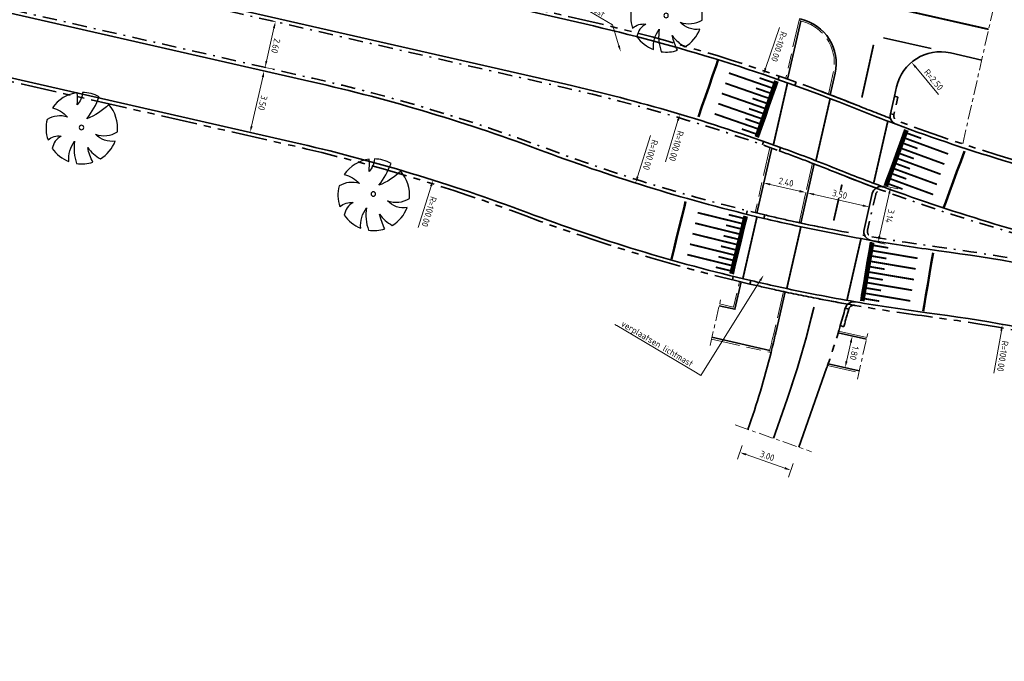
# Model space of a CAD drawing. Header units: metres. Extents: x 90561 to 91301, y 464732 to 465376.
# Tile 41 of 44: x 91128 to 91182, y 465119 to 465154. Entities that reach past the tile are written whole.
import ezdxf
from ezdxf import colors
from ezdxf.entities.mleader import LeaderData, LeaderLine
from ezdxf.math import Vec2, Vec3

# ---------------------------------------------------------------- set-up
doc = ezdxf.new("R2010")
doc.units = ezdxf.units.M
for name, pattern in [('VH-GAZONBAND_100X200', [9.5, 7.5, -2]), ('VH-GELEIDEBAND_50X200', [8, 4, -2, 0, -2]), ('VH-OPSLUITBAND_100X200', [16, 8, -2, 4, -2]), ('VH-OPSLUITBAND_150X400', [30, 16, -4, 6, -4]), ('VH-TROTTOIRBAND_180-200', [20, 10, -2, 2, -2, 2, -2]), ('VW-1-1_STREEP', [2, 1, -1]), ('VW-270-30_STREEP', [3, 2.7, -0.3]), ('VW-30-270_STREEP', [3, 0.3, -2.7]), ('VW-5050_STREEP', [1, 0.5, -0.5]), ('XX-AFBREEK', [7, 4, -1, 1, -1]), ('XX-HIDDEN', [4, 2, -2])]:
    doc.linetypes.add(name, pattern=pattern)
for name, color, linetype, lineweight in [('N-WE-GR-BOOM-S', 90, 'Continuous', 25), ('N-WE-VH-KANTOPSLUITING_GAZONBAND_100X200-G', 90, 'VH-GAZONBAND_100X200', 18), ('N-WE-VH-KANTOPSLUITING_GELEIDEBAND_50X200-G', 20, 'VH-GELEIDEBAND_50X200', 35), ('N-WE-VH-KANTOPSLUITING_OPSLUITBAND_100X200-G', 150, 'VH-OPSLUITBAND_100X200', 18), ('N-WE-VH-KANTOPSLUITING_OPSLUITBAND_200X250-G', 150, 'VH-OPSLUITBAND_150X400', 35), ('N-WE-VH-KANTOPSLUITING_TROTTOIRBAND_180 200-G', 210, 'VH-TROTTOIRBAND_180-200', 35), ('N-WE-VH-KANTOPSLUITING_VOORKANTBAND-G', 50, 'Continuous', 35), ('N-WE-VH-KANTVERHARDING-G', 210, 'Continuous', 35), ('N-WE-VH-MATERIAALGRENS-G', 7, 'XX-HIDDEN', 35), ('X-XX-AL-AFBREEKLIJN-G', 7, 'XX-AFBREEK', 18), ('X-XX-AL-M', 7, 'Continuous', 18), ('X-XX-AL-T18', 10, 'Continuous', 18)]:
    doc.layers.add(name, color=color, linetype=linetype, lineweight=lineweight)
for name, color, linetype, lineweight, true_color in [('N-WE-VH-PLATEAUMARKERING-G', 7, 'Continuous', 50, 0xffffff), ('N-WE-VW-MARKERING_DWARS_DRIEHOEK_3030-G', 7, 'VW-HAAIETAND30-L-N', 35, 0xffffff), ('N-WE-VW-MARKERING_DWARS_OVERSTEEK_KANALISATIESTREEP50_010-G', 7, 'VW-5050_STREEP', 13, 0xffffff), ('N-WE-VW-MARKERING_LANGS_STREEP_11_010-G', 7, 'VW-1-1_STREEP', 13, 0xffffff), ('N-WE-VW-MARKERING_LANGS_STREEP_27030_010-G', 7, 'VW-270-30_STREEP', 13, 0xffffff), ('N-WE-VW-MARKERING_LANGS_STREEP_30270_010-G', 7, 'VW-30-270_STREEP', 13, 0xffffff)]:
    doc.layers.add(name, color=color, linetype=linetype, lineweight=lineweight, true_color=true_color)
doc.styles.add('NLCS-ISO-M200-T18', font='NLCS-ISO.ttf', dxfattribs={"height": 0.36})
doc.linetypes.add('VW-HAAIETAND30-L-N', pattern='A,0,-0.3,[150,NLCS.SHX,S=0.6,R=0,X=-0.5,Y=-0.15],-0.3', length=0.6)
doc.dimstyles.new('NLCS-M200-T18-PIJL_L2_H1', dxfattribs={"dimscale": 0.2, "dimtxt": 2.5, "dimasz": 1.8, "dimexe": 2, "dimexo": 2, "dimgap": 0.7, "dimtad": 1, "dimzin": 0, "dimdsep": 46, "dimtxsty": 'NLCS-ISO-M200-T18', "dimcen": 0, "dimdle": 2, "dimclrd": 256, "dimclre": 256, "dimclrt": 10, "dimadec": 1, "dimazin": 0, "dimtfac": 1, "dimtdec": 3, "dimtofl": 0, "dimtmove": 0, "dimatfit": 3, "dimfxl": 2, "dimfxlon": 1, "dimtfillclr": 256, "dimtolj": 1, "dimtzin": 0, "dimlwd": -1, "dimlwe": -1, "dimarcsym": 0})
doc.dimstyles.new('NLCS-M200-T18-PIJL_L2_H2', dxfattribs={"dimscale": 0.2, "dimtxt": 2.5, "dimasz": 1.8, "dimexe": 2, "dimexo": 2, "dimgap": 0.7, "dimtad": 1, "dimzin": 0, "dimdsep": 46, "dimtxsty": 'NLCS-ISO-M200-T18', "dimcen": 0, "dimdle": 2, "dimclrd": 256, "dimclre": 256, "dimclrt": 10, "dimazin": 0, "dimtfac": 1, "dimtdec": 3, "dimtofl": 0, "dimtmove": 0, "dimatfit": 3, "dimfxl": 2, "dimfxlon": 1, "dimtfillclr": 256, "dimtolj": 1, "dimtzin": 0, "dimlwd": -1, "dimlwe": -1, "dimarcsym": 0})

# ---------------------------------------------------------------- blocks, each defined once
blk = doc.blocks.new('*U115')
at = {"const_width": 0.2}
for points in [[(0.3, 3.4), (0, 3.4)], [(0.9, 3.4), (0.3, 3.4)], [(1.5, 3.4), (0.9, 3.4)], [(2.1, 3.4), (1.5, 3.4)], [(2.7, 3.4), (2.1, 3.4)], [(3.3, 3.4), (2.7, 3.4)]]:
    blk.add_lwpolyline(points, dxfattribs=at)
at = {"color": 7, "true_color": 0xffffff}
for points in [[(0.3, 3.5), (0, 3.5)], [(0.9, 3.5), (0.3, 3.5)], [(1.5, 3.5), (0.9, 3.5)], [(2.1, 3.5), (1.5, 3.5)], [(2.7, 3.5), (2.1, 3.5)], [(3.3, 3.5), (2.7, 3.5)], [(0.3, 0), (0, 0)], [(0.9, 0), (0.3, 0)], [(1.5, 0), (0.9, 0)], [(2.1, 0), (1.5, 0)], [(2.7, 0), (2.1, 0)], [(3.3, 0), (2.7, 0)]]:
    blk.add_lwpolyline(points, dxfattribs=at)
at = {"const_width": 0.1, "flags": 128}
for points in [[(0.15, 3.3), (0.15, 2.5)], [(0.45, 3.3), (0.45, 0.8)], [(0.75, 3.3), (0.75, 2.5)], [(1.05, 3.3), (1.05, 0.8)], [(1.35, 3.3), (1.35, 2.5)], [(1.65, 3.3), (1.65, 0.8)], [(1.95, 3.3), (1.95, 2.5)], [(2.25, 3.3), (2.25, 0.8)], [(2.55, 3.3), (2.55, 2.5)], [(2.85, 3.3), (2.85, 0.8)], [(3.15, 3.3), (3.15, 2.5)]]:
    blk.add_lwpolyline(points, dxfattribs=at)
blk = doc.blocks.new('*D76')
at = {"layer": 'Defpoints', "color": 0, "transparency": 16777216}
for p in [(91168.863, 465145.34), (91171.173, 465144.674), (91171.203, 465144.806)]:
    blk.add_point(p, dxfattribs=at)
at = {"layer": 'X-XX-AL-M', "transparency": 16777216}
for p, q in [((91168.833, 465145.208), (91168.744, 465144.818)), ((91169.184, 465145.128), (91170.822, 465144.754)), ((91171.173, 465144.674), (91171.084, 465144.284))]:
    blk.add_line(p, q, dxfattribs=at)
for points in [[(91169.197, 465145.187), (91169.171, 465145.07), (91168.833, 465145.208)], [(91170.835, 465144.813), (91170.809, 465144.696), (91171.173, 465144.674)]]:
    blk.add_solid(points, dxfattribs=at)
at = {"layer": 'X-XX-AL-M', "color": 10, "transparency": 16777216, "insert": (91170.074, 465145.253), "char_height": 0.36, "attachment_point": 5, "rotation": 347.1501, "style": 'NLCS-ISO-M200-T18', "bg_fill": 3, "box_fill_scale": 1.1, "bg_fill_color": 256, "bg_fill_true_color": 13158600, "bg_fill_transparency": 0}
blk.add_mtext('\\A1;2.40', dxfattribs=at)
blk = doc.blocks.new('*D77')
at = {"layer": 'Defpoints', "color": 0, "transparency": 16777216}
for p in [(91167.956, 465131.522), (91170.784, 465130.531), (91170.337, 465129.254)]:
    blk.add_point(p, dxfattribs=at)
at = {"layer": 'X-XX-AL-M', "transparency": 16777216}
for p, q in [((91167.641, 465130.622), (91167.376, 465129.867)), ((91167.848, 465130.126), (91169.997, 465129.373)), ((91170.469, 465129.631), (91170.205, 465128.876))]:
    blk.add_line(p, q, dxfattribs=at)
for points in [[(91167.868, 465130.183), (91167.828, 465130.069), (91167.508, 465130.245)], [(91170.017, 465129.43), (91169.977, 465129.316), (91170.337, 465129.254)]]:
    blk.add_solid(points, dxfattribs=at)
at = {"layer": 'X-XX-AL-M', "color": 10, "transparency": 16777216, "insert": (91169.028, 465130.051), "char_height": 0.36, "attachment_point": 5, "rotation": 340.6913, "style": 'NLCS-ISO-M200-T18', "bg_fill": 3, "box_fill_scale": 1.1, "bg_fill_color": 256, "bg_fill_true_color": 13158600, "bg_fill_transparency": 0}
blk.add_mtext('\\A1;3.00', dxfattribs=at)
blk = doc.blocks.new('*D78')
at = {"layer": 'Defpoints', "color": 0, "transparency": 16777216}
for p in [(91171.271, 465144.652), (91174.683, 465143.874), (91174.683, 465143.874)]:
    blk.add_point(p, dxfattribs=at)
at = {"layer": 'X-XX-AL-M', "transparency": 16777216}
for p, q in [((91171.271, 465144.652), (91171.182, 465144.262)), ((91171.622, 465144.572), (91174.332, 465143.954)), ((91174.683, 465143.874), (91174.772, 465144.264))]:
    blk.add_line(p, q, dxfattribs=at)
for points in [[(91171.635, 465144.631), (91171.608, 465144.514), (91171.271, 465144.652)], [(91174.345, 465144.012), (91174.319, 465143.895), (91174.683, 465143.874)]]:
    blk.add_solid(points, dxfattribs=at)
at = {"layer": 'X-XX-AL-M', "color": 10, "transparency": 16777216, "insert": (91173.048, 465144.575), "char_height": 0.36, "attachment_point": 5, "rotation": 347.1501, "style": 'NLCS-ISO-M200-T18', "bg_fill": 3, "box_fill_scale": 1.1, "bg_fill_color": 256, "bg_fill_true_color": 13158600, "bg_fill_transparency": 0}
blk.add_mtext('\\A1;3.50', dxfattribs=at)
blk = doc.blocks.new('*D90')
at = {"layer": 'Defpoints', "color": 0, "transparency": 16777216}
blk.add_point((91173.748, 465136.706), dxfattribs=at)
at = {"layer": 'X-XX-AL-M', "transparency": 16777216}
for p, q in [((91173.748, 465136.706), (91173.358, 465136.795)), ((91173.668, 465136.355), (91173.427, 465135.302)), ((91173.347, 465134.951), (91172.957, 465135.04))]:
    blk.add_line(p, q, dxfattribs=at)
for points in [[(91173.609, 465136.368), (91173.726, 465136.342), (91173.748, 465136.706)], [(91173.369, 465135.315), (91173.486, 465135.289), (91173.347, 465134.951)]]:
    blk.add_solid(points, dxfattribs=at)
at = {"layer": 'X-XX-AL-M', "color": 10, "transparency": 16777216, "insert": (91173.86, 465135.757), "char_height": 0.36, "attachment_point": 5, "rotation": 257.1501, "style": 'NLCS-ISO-M200-T18', "bg_fill": 3, "box_fill_scale": 1.1, "bg_fill_color": 256, "bg_fill_true_color": 13158600, "bg_fill_transparency": 0}
blk.add_mtext('\\A1;1.80', dxfattribs=at)
at = {"layer": 'Defpoints', "color": 0, "transparency": 16777216}
blk.add_point((91173.347, 465134.951), dxfattribs=at)
blk.add_point((91173.347, 465134.951), dxfattribs=at)
blk = doc.blocks.new('baz_boom01')
blk.add_lwpolyline([(0.744, -0.622, -0.21749), (0.879, -1.749, -0.147185), (-0.246, -1.966, 0.215736), (-0.2, -1.21, -0.224989), (-0.758, -1.844, -0.150851), (-1.68, -1.119, 0.190296), (-0.655, -0.544, -0.129376), (-1.89, -0.727, -0.115876), (-2.026, 0.172, 0.078405), (-1.166, 0.078, -0.11516), (-1.938, 0.617, -0.166289), (-1.17, 1.649, 0.257071), (-0.544, 0.677, -0.230127), (-0.706, 1.885, -0.209158), (0.883, 1.769, 0.102084), (0.4, 0.411, -0.079219), (1.428, 1.346, -0.121905), (1.881, 0.505, 0.191542), (1.277, 0.055, -0.057002), (1.932, 0.22, -0.212153), (1.436, -1.316, 0.147861)], format="xyb", close=True)
blk.add_circle((0, 0), 0.125)
blk = doc.blocks.new('*D91')
at = {"layer": 'Defpoints', "color": 0, "transparency": 16777216}
for p in [(91141.104, 465151.429), (91141.104, 465151.429), (91140.326, 465148.016)]:
    blk.add_point(p, dxfattribs=at)
at = {"layer": 'X-XX-AL-M', "transparency": 16777216}
for p, q in [((91140.406, 465148.367), (91141.024, 465151.078)), ((91141.104, 465151.429), (91141.494, 465151.34)), ((91140.326, 465148.016), (91140.716, 465147.927))]:
    blk.add_line(p, q, dxfattribs=at)
for points in [[(91140.966, 465151.091), (91141.083, 465151.064), (91141.104, 465151.429)], [(91140.348, 465148.381), (91140.465, 465148.354), (91140.326, 465148.016)]]:
    blk.add_solid(points, dxfattribs=at)
at = {"layer": 'X-XX-AL-M', "color": 10, "transparency": 16777216, "insert": (91141.027, 465149.651), "char_height": 0.36, "attachment_point": 5, "rotation": 257.1501, "style": 'NLCS-ISO-M200-T18', "bg_fill": 3, "box_fill_scale": 1.1, "bg_fill_color": 256, "bg_fill_true_color": 13158600, "bg_fill_transparency": 0}
blk.add_mtext('\\A1;3.50', dxfattribs=at)
blk = doc.blocks.new('*D92')
at = {"layer": 'Defpoints', "color": 0, "transparency": 16777216}
for p in [(91141.727, 465154.159), (91141.727, 465154.159), (91141.149, 465151.624)]:
    blk.add_point(p, dxfattribs=at)
at = {"layer": 'X-XX-AL-M', "transparency": 16777216}
for p, q in [((91141.727, 465154.159), (91141.337, 465154.248)), ((91141.229, 465151.975), (91141.647, 465153.808)), ((91141.149, 465151.624), (91141.539, 465151.535))]:
    blk.add_line(p, q, dxfattribs=at)
for points in [[(91141.589, 465153.821), (91141.706, 465153.794), (91141.727, 465154.159)], [(91141.171, 465151.988), (91141.288, 465151.961), (91141.149, 465151.624)]]:
    blk.add_solid(points, dxfattribs=at)
at = {"layer": 'X-XX-AL-M', "color": 10, "transparency": 16777216, "insert": (91141.75, 465152.82), "char_height": 0.36, "attachment_point": 5, "rotation": 257.1501, "style": 'NLCS-ISO-M200-T18', "bg_fill": 3, "box_fill_scale": 1.1, "bg_fill_color": 256, "bg_fill_true_color": 13158600, "bg_fill_transparency": 0}
blk.add_mtext('\\A1;2.60', dxfattribs=at)
blk = doc.blocks.new('*D97')
at = {"layer": 'Defpoints', "color": 0, "transparency": 16777216}
for p in [(91164.174, 465149.025), (91135.616, 465053.189)]:
    blk.add_point(p, dxfattribs=at)
at = {"layer": 'X-XX-AL-M', "transparency": 16777216}
blk.add_line((91163.384, 465146.376), (91164.071, 465148.68), dxfattribs=at)
blk.add_solid([(91164.129, 465148.662), (91164.014, 465148.697), (91164.174, 465149.025)], dxfattribs=at)
at = {"layer": 'X-XX-AL-M', "color": 10, "transparency": 16777216, "insert": (91163.983, 465147.264), "char_height": 0.36, "attachment_point": 5, "rotation": 253.4066, "style": 'NLCS-ISO-M200-T18', "bg_fill": 3, "box_fill_scale": 1.1, "bg_fill_color": 256, "bg_fill_true_color": 13158600, "bg_fill_transparency": 0}
blk.add_mtext('\\A1;R=100.00', dxfattribs=at)
blk = doc.blocks.new('*D98')
at = {"layer": 'Defpoints', "color": 0, "transparency": 16777216}
for p in [(91191.84, 465240.557), (91161.716, 465145.202)]:
    blk.add_point(p, dxfattribs=at)
at = {"layer": 'X-XX-AL-M', "transparency": 16777216}
blk.add_line((91162.548, 465147.838), (91161.824, 465145.545), dxfattribs=at)
at = {"layer": 'X-XX-AL-M', "color": 10, "transparency": 16777216, "insert": (91162.546, 465146.767), "char_height": 0.36, "attachment_point": 5, "rotation": 252.4676, "style": 'NLCS-ISO-M200-T18', "bg_fill": 3, "box_fill_scale": 1.1, "bg_fill_color": 256, "bg_fill_true_color": 13158600, "bg_fill_transparency": 0}
blk.add_mtext('\\A1;R=100.00', dxfattribs=at)
at = {"layer": 'X-XX-AL-M', "transparency": 16777216}
blk.add_solid([(91161.881, 465145.527), (91161.767, 465145.563), (91161.716, 465145.202)], dxfattribs=at)
blk = doc.blocks.new('*D99')
at = {"layer": 'Defpoints', "color": 0, "transparency": 16777216}
for p in [(91168.815, 465151.231), (91136.665, 465056.54)]:
    blk.add_point(p, dxfattribs=at)
at = {"layer": 'X-XX-AL-M', "transparency": 16777216}
blk.add_line((91169.704, 465153.848), (91168.931, 465151.571), dxfattribs=at)
at = {"layer": 'X-XX-AL-M', "color": 10, "transparency": 16777216, "insert": (91169.678, 465152.777), "char_height": 0.36, "attachment_point": 5, "rotation": 251.246, "style": 'NLCS-ISO-M200-T18', "bg_fill": 3, "box_fill_scale": 1.1, "bg_fill_color": 256, "bg_fill_true_color": 13158600, "bg_fill_transparency": 0}
blk.add_mtext('\\A1;R=100.00', dxfattribs=at)
at = {"layer": 'X-XX-AL-M', "transparency": 16777216}
blk.add_solid([(91168.988, 465151.552), (91168.874, 465151.591), (91168.815, 465151.231)], dxfattribs=at)
blk = doc.blocks.new('*D100')
at = {"layer": 'Defpoints', "color": 0, "transparency": 16777216}
for p in [(91150.474, 465145.368), (91120.454, 465049.981)]:
    blk.add_point(p, dxfattribs=at)
at = {"layer": 'X-XX-AL-M', "transparency": 16777216}
blk.add_line((91149.645, 465142.732), (91150.366, 465145.025), dxfattribs=at)
blk.add_solid([(91150.424, 465145.007), (91150.309, 465145.043), (91150.474, 465145.368)], dxfattribs=at)
at = {"layer": 'X-XX-AL-M', "color": 10, "transparency": 16777216, "insert": (91150.257, 465143.611), "char_height": 0.36, "attachment_point": 5, "rotation": 252.5302, "style": 'NLCS-ISO-M200-T18', "bg_fill": 3, "box_fill_scale": 1.1, "bg_fill_color": 256, "bg_fill_true_color": 13158600, "bg_fill_transparency": 0}
blk.add_mtext('\\A1;R=100.00', dxfattribs=at)
blk = doc.blocks.new('*D110')
at = {"layer": 'Defpoints', "color": 0, "transparency": 16777216}
for p in [(91182.082, 465137.36), (91164.828, 465038.86)]:
    blk.add_point(p, dxfattribs=at)
at = {"layer": 'X-XX-AL-M', "transparency": 16777216}
blk.add_line((91181.606, 465134.637), (91182.02, 465137.005), dxfattribs=at)
blk.add_solid([(91182.079, 465136.995), (91181.961, 465137.016), (91182.082, 465137.36)], dxfattribs=at)
at = {"layer": 'X-XX-AL-M', "color": 10, "transparency": 16777216, "insert": (91182.097, 465135.589), "char_height": 0.36, "attachment_point": 5, "rotation": 260.0643, "style": 'NLCS-ISO-M200-T18', "bg_fill": 3, "box_fill_scale": 1.1, "bg_fill_color": 256, "bg_fill_true_color": 13158600, "bg_fill_transparency": 0}
blk.add_mtext('\\A1;R=100.00', dxfattribs=at)
blk = doc.blocks.new('*D111')
at = {"layer": 'Defpoints', "color": 0, "transparency": 16777216}
for p in [(91174.979, 465145.172), (91174.281, 465142.111), (91175.177, 465141.906)]:
    blk.add_point(p, dxfattribs=at)
at = {"layer": 'X-XX-AL-M', "transparency": 16777216}
for p, q in [((91175.486, 465145.056), (91176.266, 465144.878)), ((91175.795, 465144.616), (91175.257, 465142.257)), ((91174.787, 465141.995), (91175.567, 465141.817))]:
    blk.add_line(p, q, dxfattribs=at)
for points in [[(91175.854, 465144.603), (91175.737, 465144.63), (91175.876, 465144.967)], [(91175.316, 465142.244), (91175.199, 465142.27), (91175.177, 465141.906)]]:
    blk.add_solid(points, dxfattribs=at)
at = {"layer": 'X-XX-AL-M', "color": 10, "transparency": 16777216, "insert": (91175.838, 465143.365), "char_height": 0.36, "attachment_point": 5, "rotation": 257.1501, "style": 'NLCS-ISO-M200-T18', "bg_fill": 3, "box_fill_scale": 1.1, "bg_fill_color": 256, "bg_fill_true_color": 13158600, "bg_fill_transparency": 0}
blk.add_mtext('\\A1;3.14', dxfattribs=at)
blk = doc.blocks.new('*D207')
at = {"layer": 'Defpoints', "color": 0, "transparency": 16777216}
blk.add_point((91177.039, 465151.905), dxfattribs=at)
at = {"layer": 'X-XX-AL-M', "transparency": 16777216}
blk.add_line((91178.534, 465150.115), (91177.27, 465151.629), dxfattribs=at)
at = {"layer": 'X-XX-AL-M', "color": 10, "transparency": 16777216, "insert": (91178.263, 465150.939), "char_height": 0.36, "attachment_point": 5, "rotation": 309.8545, "style": 'NLCS-ISO-M200-T18', "bg_fill": 3, "box_fill_scale": 1.1, "bg_fill_color": 256, "bg_fill_true_color": 13158600, "bg_fill_transparency": 0}
blk.add_mtext('\\A1;R=2.50', dxfattribs=at)
at = {"layer": 'Defpoints', "color": 0, "transparency": 16777216}
blk.add_point((91178.641, 465149.986), dxfattribs=at)
at = {"layer": 'X-XX-AL-M', "transparency": 16777216}
blk.add_solid([(91177.316, 465151.667), (91177.224, 465151.59), (91177.039, 465151.905)], dxfattribs=at)

msp = doc.modelspace()

# ---------------------------------------------------------------- linework, layer by layer
at = {"layer": 'N-WE-VH-KANTOPSLUITING_GAZONBAND_100X200-G', "ltscale": 0.2, "flags": 128}
for points in [[(91170.787, 465154.222), (91170.88, 465154.201, -0.00049), (91170.884, 465154.2, -0.414214), (91172.69, 465151.326), (91172.421, 465150.143)], [(91169.92, 465139.179), (91169.402, 465136.91, -0.005672), (91169.138, 465135.809, -0.005672)]]:
    msp.add_lwpolyline(points, format="xyb", dxfattribs=at)
msp.add_lwpolyline([(91171.543, 465146.298), (91170.792, 465143.002)], dxfattribs=at)
at = {"layer": 'N-WE-VH-KANTOPSLUITING_GELEIDEBAND_50X200-G', "ltscale": 0.2, "flags": 128}
msp.add_lwpolyline([(91168.888, 465143.432, -0.031823), (91156.748, 465147.13, 0.033771), (91143.8, 465151.019), (91121.438, 465156.12, -0.414214), (91121.213, 465156.479), (91121.657, 465158.429, -0.414214), (91122.017, 465158.655), (91157.811, 465150.49, -0.031069), (91169.697, 465146.989)], format="xyb", dxfattribs=at)
msp.add_lwpolyline([(91174.834, 465142.216, 0.009472), (91178.571, 465141.643, -0.022588), (91187.921, 465139.956), (91218.627, 465132.97, 0.015831), (91234.15, 465129.952, 0.968831), (91234.265, 465130.541), (91187.893, 465141.09, -0.032436), (91175.443, 465144.786, 0.452556), (91175.047, 465144.571), (91174.593, 465142.579, 0.429833)], format="xyb", close=True, dxfattribs=at)
at = {"layer": 'N-WE-VH-KANTOPSLUITING_OPSLUITBAND_100X200-G', "ltscale": 0.2, "flags": 128}
for points in [[(91170.809, 465154.32), (91170.055, 465151.013)], [(91169.179, 465147.176), (91168.355, 465143.56)], [(91166.379, 465138.489), (91167.157, 465138.312), (91167.481, 465139.732)], [(91172.99, 465136.981), (91174.556, 465136.624)], [(91165.934, 465136.54), (91169.237, 465135.786)], [(91172.373, 465135.071), (91174.111, 465134.674)]]:
    msp.add_lwpolyline(points, dxfattribs=at)
at = {"layer": 'N-WE-VH-KANTOPSLUITING_OPSLUITBAND_200X250-G', "ltscale": 0.2}
for points in [[(91175.87, 465148.795, -0.005053), (91173.991, 465149.528, 0.008978), (91170.628, 465150.808, 0.008978)], [(91175.069, 465144.924, -0.006088), (91172.794, 465145.806, 0.004272), (91171.206, 465146.428, 0.004035), (91169.696, 465146.99)], [(91168.888, 465143.432, 0.003891), (91170.403, 465143.086, 0.01031), (91174.439, 465142.285, 0.01031)], [(91168.064, 465139.594, 0.003739), (91169.526, 465139.263, 0.005627), (91171.734, 465138.806, 0.004465), (91173.493, 465138.478, 0.004465)]]:
    msp.add_lwpolyline(points, format="xyb", dxfattribs=at)
at = {"layer": 'N-WE-VH-KANTOPSLUITING_TROTTOIRBAND_180 200-G', "ltscale": 0.2, "flags": 128}
for points in [[(91122.884, 465162.457), (91158.949, 465154.23, -0.030394), (91170.628, 465150.808)], [(91168.064, 465139.594, -0.032466), (91155.628, 465143.377, 0.03399), (91142.649, 465147.281), (91126.926, 465150.868, 0.024922), (91121.059, 465151.902), (91120.477, 465151.975)], [(91260.949, 465129.002), (91260.03, 465129.153, -0.015217), (91245.111, 465132.073), (91189.03, 465144.831, -0.033464), (91176.245, 465148.654, -0.375711), (91176.058, 465149.002), (91176.28, 465149.977), (91176.085, 465150.022)], [(91173.081, 465137.284), (91173.272, 465137.227, 0.004999), (91173.546, 465138.193, -0.386543), (91173.887, 465138.41, 0.010026), (91177.859, 465137.805, -0.02319), (91186.967, 465136.173), (91217.948, 465129.125, 0.027087), (91244.649, 465124.555, -0.011865), (91256.388, 465122.911), (91259.751, 465122.359)]]:
    msp.add_lwpolyline(points, format="xyb", dxfattribs=at)
at = {"layer": 'N-WE-VH-KANTOPSLUITING_VOORKANTBAND-G', "ltscale": 0.2, "flags": 128}
for points in [[(91176.175, 465148.467, -0.006057), (91173.916, 465149.342, 0.039382), (91158.905, 465154.035), (91109.321, 465165.346, -0.412273), (91108.944, 465165.941), (91109.137, 465166.814)], [(91168.842, 465143.237, -0.031823), (91156.678, 465146.943, 0.033771), (91143.756, 465150.824), (91121.394, 465155.925, -0.414214), (91121.018, 465156.524), (91121.462, 465158.474, -0.414214), (91122.061, 465158.85), (91157.856, 465150.685, -0.031066), (91169.765, 465147.178, -0.031066)], [(91170.809, 465154.32), (91170.902, 465154.299, -0.00049), (91170.907, 465154.298, -0.414214), (91172.788, 465151.304), (91172.515, 465150.107)], [(91168.11, 465139.789, -0.032466), (91155.698, 465143.564, 0.03399), (91142.694, 465147.476), (91126.971, 465151.063, 0.024922), (91121.084, 465152.1), (91115.194, 465152.838, 0.265177), (91106.043, 465149.035), (91104.868, 465147.517)], [(91260.917, 465128.805), (91259.997, 465128.956, -0.015217), (91245.067, 465131.878), (91188.985, 465144.636, -0.033464), (91176.175, 465148.467, -0.375711), (91175.863, 465149.047), (91176.085, 465150.022)], [(91175.513, 465144.973, -0.007084), (91172.868, 465145.991, 0.004272), (91171.277, 465146.614, 0.004035), (91169.765, 465147.178)], [(91168.842, 465143.237, 0.003891), (91170.36, 465142.891, 0.011313), (91174.8, 465142.019)]]:
    msp.add_lwpolyline(points, format="xyb", dxfattribs=at)
at = {"layer": 'N-WE-VH-KANTOPSLUITING_VOORKANTBAND-G', "ltscale": 0.2}
for points in [[(91170.884, 465154.2), (91170.15, 465150.979)], [(91169.274, 465147.142), (91168.452, 465143.536)], [(91171.638, 465146.261), (91170.889, 465142.981)], [(91167.093, 465139.827), (91167.137, 465140.022)], [(91166.357, 465138.392), (91167.233, 465138.192), (91167.579, 465139.709)], [(91168.065, 465139.594), (91168.11, 465139.789)], [(91172.961, 465136.885), (91174.534, 465136.527)], [(91165.957, 465136.637), (91169.162, 465135.906)], [(91172.405, 465135.166), (91174.134, 465134.772)]]:
    msp.add_lwpolyline(points, dxfattribs=at)
at = {"layer": 'N-WE-VH-KANTOPSLUITING_VOORKANTBAND-G', "ltscale": 0.2, "flags": 128}
for points in [[(91169.626, 465150.952), (91169.691, 465151.14)], [(91170.628, 465150.808), (91170.561, 465150.62)], [(91175.863, 465149.047), (91176.058, 465149.002)], [(91168.756, 465147.327), (91168.823, 465147.516)], [(91169.698, 465146.991), (91169.765, 465147.179)], [(91167.917, 465143.666), (91167.87, 465143.472)], [(91167.917, 465143.666), (91167.87, 465143.472)], [(91168.888, 465143.432), (91168.842, 465143.237)], [(91173.353, 465138.246), (91173.546, 465138.193)]]:
    msp.add_lwpolyline(points, dxfattribs=at)
at = {"layer": 'N-WE-VH-KANTOPSLUITING_VOORKANTBAND-G', "ltscale": 0.2}
for points in [[(91175.513, 465144.973, 0.452556), (91174.852, 465144.615), (91174.398, 465142.623, 0.429833), (91174.8, 465142.019)], [(91174.8, 465142.019, 0.009472), (91178.545, 465141.445, -0.022588), (91187.876, 465139.761), (91218.582, 465132.775, 0.015831), (91234.119, 465129.755, 0.968831), (91234.309, 465130.736), (91187.938, 465141.285, -0.032436), (91175.513, 465144.973)], [(91168.11, 465139.789, 0.003739), (91169.568, 465139.458, 0.005627), (91171.773, 465139.002, 0.005461), (91173.921, 465138.607)], [(91170.017, 465139.157), (91169.499, 465136.887, -0.00566), (91169.235, 465135.787, -0.00566)], [(91259.784, 465122.556), (91256.421, 465123.108, 0.011865), (91244.672, 465124.753, -0.027087), (91217.992, 465129.32), (91187.011, 465136.368, 0.02319), (91177.885, 465138.003, -0.010026), (91173.921, 465138.607, 0.386543), (91173.353, 465138.246, -0.004999), (91173.081, 465137.284, -0.004999)]]:
    msp.add_lwpolyline(points, format="xyb", dxfattribs=at)
at = {"layer": 'N-WE-VH-KANTVERHARDING-G', "ltscale": 0.2, "flags": 128}
for points in [[(91176.085, 465150.022), (91176.204, 465150.542, -0.41364), (91179.193, 465152.425), (91180.929, 465152.032)], [(91173.081, 465137.284, -0.001578), (91172.99, 465136.981, -0.001578)], [(91169.235, 465135.787, -0.022274), (91167.956, 465131.522)], [(91172.373, 465135.071, -0.000772), (91172.322, 465134.925), (91170.788, 465130.533)]]:
    msp.add_lwpolyline(points, format="xyb", dxfattribs=at)
at = {"layer": 'N-WE-VH-MATERIAALGRENS-G', "ltscale": 0.2}
msp.add_lwpolyline([(91172.99, 465136.981, -0.01004), (91172.373, 465135.071)], format="xyb", dxfattribs=at)
at = {"layer": 'N-WE-VW-MARKERING_DWARS_DRIEHOEK_3030-G', "flags": 128}
msp.add_lwpolyline([(91175.476, 465153.265), (91178.129, 465152.665)], dxfattribs=at)
for points in [[(91174.002, 465149.523, 0.006442), (91172.019, 465150.292)], [(91173.445, 465145.547, 0.005569), (91175.527, 465144.753)], [(91172.351, 465142.678, -0.004822), (91170.463, 465143.074)], [(91171.928, 465138.768, 0.00497), (91173.883, 465138.41)]]:
    msp.add_lwpolyline(points, format="xyb", dxfattribs=at)
at = {"layer": 'N-WE-VW-MARKERING_DWARS_OVERSTEEK_KANALISATIESTREEP50_010-G', "const_width": 0.1, "flags": 128}
for points in [[(91170.154, 465150.772), (91169.367, 465147.321)], [(91172.519, 465149.899), (91171.731, 465146.447)], [(91175.717, 465148.632), (91174.93, 465145.183)], [(91168.456, 465143.33), (91167.672, 465139.893)], [(91170.894, 465142.775), (91170.11, 465139.341)], [(91174.232, 465142.122), (91173.45, 465138.692)]]:
    msp.add_lwpolyline(points, dxfattribs=at)
at = {"layer": 'N-WE-VW-MARKERING_LANGS_STREEP_11_010-G', "linetype": 'Continuous', "const_width": 0.1, "flags": 128}
for points in [[(91174.278, 465149.951), (91174.925, 465152.877)], [(91173.172, 465145.117), (91172.715, 465143.116)]]:
    msp.add_lwpolyline(points, dxfattribs=at)
at = {"layer": 'N-WE-VW-MARKERING_LANGS_STREEP_27030_010-G', "const_width": 0.1, "flags": 128}
msp.add_lwpolyline([(91169.372, 465131.027), (91170.139, 465133.223, 0.026549), (91171.62, 465138.319, 0.026549)], format="xyb", dxfattribs=at)
at = {"layer": 'N-WE-VW-MARKERING_LANGS_STREEP_30270_010-G', "const_width": 0.1, "flags": 128}
msp.add_lwpolyline([(90935.413, 465209.888, -0.0078), (90938.497, 465209.134, 0.0078), (90941.641, 465208.365), (91158.894, 465158.807), (91181.315, 465153.739)], format="xyb", dxfattribs=at)
at = {"layer": 'X-XX-AL-AFBREEKLIJN-G', "ltscale": 0.2, "flags": 128}
for points in [[(91179.877, 465147.377), (91181.852, 465156.116)], [(91165.852, 465136.178), (91166.458, 465138.835)], [(91174.029, 465134.313), (91174.635, 465136.969)], [(91167.249, 465131.77), (91171.491, 465130.283)]]:
    msp.add_lwpolyline(points, dxfattribs=at)

# ---------------------------------------------------------------- block references
at = {"layer": 'N-WE-GR-BOOM-S', "xscale": -1, "rotation": 283.4210832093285}
msp.add_blockref('baz_boom01', (91130.961, 465148.288), dxfattribs=at)
at = {"layer": 'N-WE-VH-PLATEAUMARKERING-G'}
for p, rotation in [((91166.29, 465152), 250.8155845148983), ((91178.835, 465143.865), 69.8566749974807), ((91164.496, 465144.185), 256.1946824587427), ((91177.684, 465138.081), 80.44266083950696)]:
    msp.add_blockref('*U115', p, dxfattribs=dict(at, rotation=rotation))

# ---------------------------------------------------------------- next in the draw order: dimensions: what is measured, and where the dimension line sits
at = {"layer": 'X-XX-AL-M'}
dim = msp.add_radius_dim(center=(91178.641, 465149.986), mpoint=(91177.039, 465151.905), dimstyle='NLCS-M200-T18-PIJL_L2_H2', override={"dimpost": 'R=<>', "dimtfill": 1}, dxfattribs=at)
dim.commit()
dim.dimension.update_dxf_attribs({"geometry": '*D207', "text_midpoint": (91178.017, 465150.734), "dimtype": 164})
for base, p1, p2, angle, override, picture, middle in [((91141.104, 465151.429), (91140.326, 465148.016), (91141.104, 465151.429), 77.1501, {"dimtad": 4, "dimtfill": 1}, '*D91', (91141.027, 465149.651)), ((91171.173, 465144.674), (91168.863, 465145.34), (91171.203, 465144.806), 347.1501, {"dimtfill": 1}, '*D76', (91170.074, 465145.253)), ((91173.347, 465134.951), (91173.748, 465136.706), (91173.347, 465134.951), 77.1501, {"dimtad": 4, "dimtfill": 1}, '*D90', (91173.86, 465135.757))]:
    dim = msp.add_linear_dim(base=base, p1=p1, p2=p2, angle=angle, dimstyle='NLCS-M200-T18-PIJL_L2_H1', override=override, dxfattribs=at)
    dim.commit()
    dim.dimension.update_dxf_attribs({"geometry": picture, "text_midpoint": middle})
dim = msp.add_aligned_dim(p1=(91167.956, 465131.522), p2=(91170.784, 465130.531), distance=-1.353, dimstyle='NLCS-M200-T18-PIJL_L2_H1', override={"dimtfill": 1}, dxfattribs=at)
dim.commit()
dim.dimension.update_dxf_attribs({"geometry": '*D77', "text_midpoint": (91169.028, 465130.051)})

# ---------------------------------------------------------------- next in the draw order: leaders
at = {"layer": 'X-XX-AL-T18'}
ml = msp.add_multileader_mtext('Standard', dxfattribs=at)
ml.set_content('verplaatsen\\Pelektrakast', color=256, style='NLCS-ISO-M200-T18')
ml.set_leader_properties(color=256, linetype='ByLayer', lineweight=-1)
ml.build(insert=Vec2(0, 0))
ml.multileader.update_dxf_attribs({"text_left_attachment_type": 5, "text_right_attachment_type": 5, "dogleg_length": 0.36, "arrow_head_size": 0.36})
ctx = ml.context
ctx.base_point, ctx.char_height, ctx.arrow_head_size, ctx.landing_gap_size, ctx.plane_origin, ctx.plane_x_axis, ctx.plane_y_axis = Vec3(91157.641, 465155.644), 0.36, 0.36, 0.18, Vec3(91160.896, 465152.482), Vec3(0.860628, -0.509234), Vec3(0.509234, 0.860628)
ctx.left_attachment, ctx.right_attachment = 5, 5
notes = []
notes.append((ctx, [(0, (1, 1, 0), (91160.429, 465153.994), (-0.860628, 0.509234), 0.36, [(0, [(91160.896, 465152.482)], 0, [])])]))
ctx.mtext.insert, ctx.mtext.text_direction, ctx.mtext.rotation, ctx.mtext.flow_direction = Vec3(91158.321, 465156.441), Vec3(0.860628, -0.509234), 5.748891, 5
ctx.mtext.has_bg_fill, ctx.mtext.bg_color, ctx.mtext.bg_scale_factor, ctx.mtext.bg_transparency, ctx.mtext.use_window_bg_color = 1, -1027028792, 1.5, 0, 1
ml = msp.add_multileader_mtext('Standard', dxfattribs=at)
ml.set_content('verplaatsen lichtmast', color=256, style='NLCS-ISO-M200-T18')
ml.set_leader_properties(color=256, linetype='ByLayer', lineweight=-1)
ml.build(insert=Vec2(0, 0))
ml.multileader.update_dxf_attribs({"text_left_attachment_type": 5, "text_right_attachment_type": 5, "dogleg_length": 0.36, "arrow_head_size": 0.36})
ctx = ml.context
ctx.base_point, ctx.char_height, ctx.arrow_head_size, ctx.landing_gap_size, ctx.plane_origin, ctx.plane_x_axis, ctx.plane_y_axis = Vec3(91160.668, 465137.286), 0.36, 0.36, 0.18, Vec3(91164.389, 465134.23), Vec3(0.860628, -0.509234), Vec3(0.509234, 0.860628)
ctx.left_attachment, ctx.right_attachment = 5, 5
notes.append((ctx, [(1, (1, 1, 0), (91165.346, 465134.518), (-0.860628, 0.509234), 0.36, [(0, [(91168.83, 465140.099)], 0, [])])]))
ctx.mtext.insert, ctx.mtext.text_direction, ctx.mtext.rotation, ctx.mtext.flow_direction = Vec3(91161.061, 465137.597), Vec3(0.860628, -0.509234), 5.748891, 5
ctx.mtext.has_bg_fill, ctx.mtext.bg_color, ctx.mtext.bg_scale_factor, ctx.mtext.bg_transparency, ctx.mtext.use_window_bg_color = 1, -1027028792, 1.5, 0, 1
for ctx, leaders in notes:
    for number, flags, end, landing, length, lines in leaders:
        leader = LeaderData()
        leader.index, (leader.has_last_leader_line, leader.has_dogleg_vector, leader.attachment_direction) = number, flags
        leader.last_leader_point, leader.dogleg_vector, leader.dogleg_length = Vec3(end), Vec3(landing), length
        for number, points, colour, breaks in lines:
            line = LeaderLine()
            line.index, line.vertices, line.color, line.breaks = number, Vec3.list(points), colors.encode_raw_color(colour), breaks
            leader.lines.append(line)
        ctx.leaders.append(leader)

# ---------------------------------------------------------------- next in the draw order: dimensions: what is measured, and where the dimension line sits
at = {"layer": 'X-XX-AL-M'}
dim = msp.add_aligned_dim(p1=(91141.149, 465151.624), p2=(91141.727, 465154.159), distance=0, dimstyle='NLCS-M200-T18-PIJL_L2_H1', override={"dimtad": 4, "dimtfill": 1}, dxfattribs=at)
dim.commit()
dim.dimension.update_dxf_attribs({"geometry": '*D92', "text_midpoint": (91141.75, 465152.82)})
dim = msp.add_radius_dim(center=(91135.616, 465053.189), mpoint=(91164.174, 465149.025), dimstyle='NLCS-M200-T18-PIJL_L2_H1', override={"dimpost": 'R=<>', "dimtfill": 1}, dxfattribs=at)
dim.commit()
dim.dimension.update_dxf_attribs({"geometry": '*D97', "text_midpoint": (91163.676, 465147.355), "dimtype": 164})
dim = msp.add_linear_dim(base=(91174.683, 465143.874), p1=(91171.271, 465144.652), p2=(91174.683, 465143.874), angle=347.1501, dimstyle='NLCS-M200-T18-PIJL_L2_H1', override={"dimtfill": 1}, dxfattribs=at)
dim.commit()
dim.dimension.update_dxf_attribs({"geometry": '*D78', "text_midpoint": (91173.048, 465144.575)})

# ---------------------------------------------------------------- next in the draw order: dimensions: what is measured, and where the dimension line sits
dim = msp.add_aligned_dim(p1=(91174.979, 465145.172), p2=(91174.281, 465142.111), distance=0.92, dimstyle='NLCS-M200-T18-PIJL_L2_H1', override={"dimtfill": 1}, dxfattribs=at)
dim.commit()
dim.dimension.update_dxf_attribs({"geometry": '*D111', "text_midpoint": (91175.838, 465143.365)})

# ---------------------------------------------------------------- next in the draw order: dimensions: what is measured, and where the dimension line sits
dim = msp.add_radius_dim(center=(91191.84, 465240.557), mpoint=(91161.716, 465145.202), dimstyle='NLCS-M200-T18-PIJL_L2_H1', override={"dimpost": 'R=<>', "dimtfill": 1}, dxfattribs=at)
dim.commit()
dim.dimension.update_dxf_attribs({"geometry": '*D98', "text_midpoint": (91162.241, 465146.863), "dimtype": 164})

# ---------------------------------------------------------------- next in the draw order: dimensions: what is measured, and where the dimension line sits
dim = msp.add_radius_dim(center=(91136.665, 465056.54), mpoint=(91168.815, 465151.231), dimstyle='NLCS-M200-T18-PIJL_L2_H1', override={"dimpost": 'R=<>', "dimtfill": 1}, dxfattribs=at)
dim.commit()
dim.dimension.update_dxf_attribs({"geometry": '*D99', "text_midpoint": (91169.678, 465152.777)})

# ---------------------------------------------------------------- next in the draw order: block references
at = {"layer": 'N-WE-GR-BOOM-S', "xscale": -1, "rotation": 283.4210832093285}
msp.add_blockref('baz_boom01', (91163.411, 465154.504), dxfattribs=at)

# ---------------------------------------------------------------- next in the draw order: dimensions: what is measured, and where the dimension line sits
at = {"layer": 'X-XX-AL-M'}
for center, mpoint, picture, middle in [((91120.454, 465049.981), (91150.474, 465145.368), '*D100', (91149.951, 465143.707)), ((91164.828, 465038.86), (91182.082, 465137.36), '*D110', (91181.782, 465135.644))]:
    dim = msp.add_radius_dim(center=center, mpoint=mpoint, dimstyle='NLCS-M200-T18-PIJL_L2_H1', override={"dimpost": 'R=<>', "dimtfill": 1}, dxfattribs=at)
    dim.commit()
    dim.dimension.update_dxf_attribs({"geometry": picture, "text_midpoint": middle, "dimtype": 164})

# ---------------------------------------------------------------- next in the draw order: block references
at = {"layer": 'N-WE-GR-BOOM-S', "xscale": -1, "rotation": 283.4210832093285}
msp.add_blockref('baz_boom01', (91147.165, 465144.593), dxfattribs=at)

doc.saveas('drawing.dxf')
